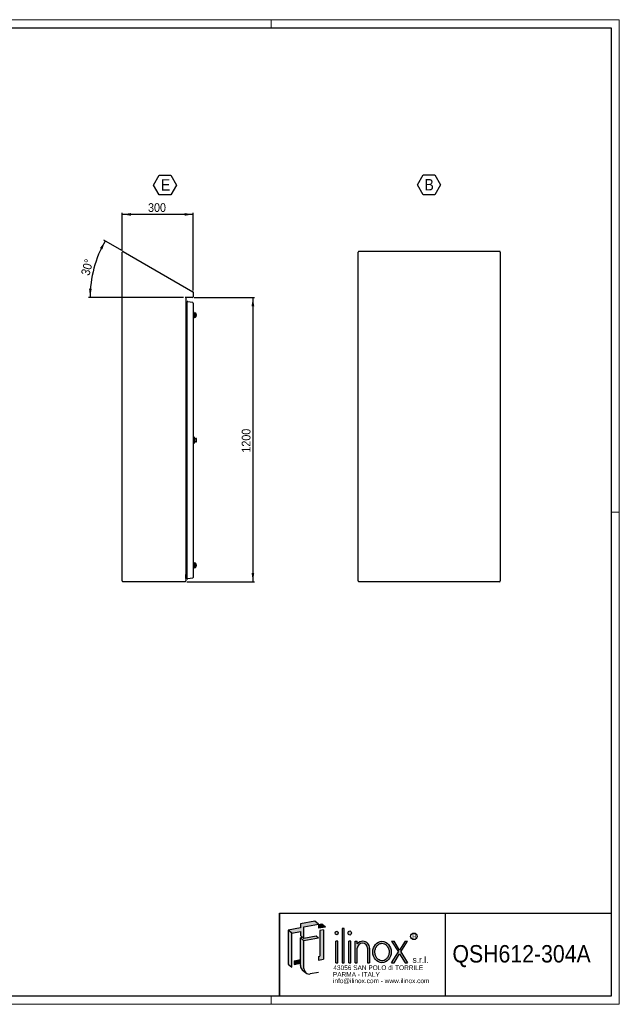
# Model space of a CAD drawing. Header units: millimetres. Extents: x 0 to 5887, y -1 to 4157.
# Tile 6 of 6: x 3356 to 5887, y -1 to 4157. Entities that reach past the tile are written whole.
import ezdxf
from ezdxf.enums import TextEntityAlignment as Align

# ---------------------------------------------------------------- set-up
doc = ezdxf.new("R2010")
doc.units = ezdxf.units.MM
doc.header["$LTSCALE"] = 7
doc.layers.add('FORMAT', color=7, linetype='Continuous')
doc.layers.add('SLD-0_1', color=7, linetype='Continuous')
doc.styles.add('SLDTEXTSTYLE0', font='arial.ttf', dxfattribs={"width": 0.9915611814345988})
doc.styles.add('SLDTEXTSTYLE1', font='txt')
doc.styles.add('SLDTEXTSTYLE2', font='txt', dxfattribs={"width": 0.913})
doc.styles.add('SLDTEXTSTYLE3', font='Gothic.ttf', dxfattribs={"width": 0.913})
doc.dimstyles.new('SLDDIMSTYLE4', dxfattribs={"dimtxt": 37.04166666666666, "dimasz": 37.04166666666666, "dimexe": 0, "dimexo": 0.0625, "dimgap": 9.260416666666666, "dimtad": 1, "dimrnd": 1e-09, "dimzin": 12, "dimdsep": 46, "dimtxsty": 'SLDTEXTSTYLE3', "dimsah": 1, "dimcen": 0.09, "dimadec": 0, "dimazin": 3, "dimtfac": 1, "dimtofl": 0, "dimtmove": 0, "dimatfit": 3, "dimfxl": 1, "dimfrac": 2, "dimtolj": 1, "dimtzin": 12, "dimarcsym": 0})
doc.dimstyles.new('SLDDIMSTYLE8', dxfattribs={"dimtxt": 37.04166666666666, "dimasz": 37.04166666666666, "dimexe": 0, "dimexo": 0.0625, "dimgap": 9.260416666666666, "dimtad": 1, "dimdec": 4, "dimlfac": 7, "dimzin": 12, "dimdsep": 46, "dimtxsty": 'SLDTEXTSTYLE3', "dimsah": 1, "dimcen": 0.09, "dimazin": 3, "dimtfac": 1, "dimtofl": 0, "dimtmove": 0, "dimatfit": 3, "dimfxl": 1, "dimfrac": 2, "dimtolj": 1, "dimtzin": 12, "dimarcsym": 0})

# ---------------------------------------------------------------- blocks, each defined once
blk = doc.blocks.new('SW_NOTE_0')
at = {"layer": 'SLD-0_1', "color": 0, "insert": (0, 23.77266393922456), "char_height": 18.44174918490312, "attachment_point": 1, "style": 'SLDTEXTSTYLE0'}
blk.add_mtext('R', dxfattribs=at)
blk = doc.blocks.new('SW_NOTE_0_1')
at = {"layer": 'SLD-0_1', "color": 0, "insert": (0, 33.79851562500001), "char_height": 26.46000000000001, "attachment_point": 1, "style": 'SLDTEXTSTYLE1'}
blk.add_mtext('s.r.l.', dxfattribs=at)
blk = doc.blocks.new('SW_NOTE_0_2')
at = {"layer": 'SLD-0_1', "color": 0, "insert": (0, 25.34888671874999), "char_height": 19.845, "attachment_point": 1, "style": 'SLDTEXTSTYLE1'}
blk.add_mtext('info@ilinox.com - www.ilinox.com', dxfattribs=at)
blk = doc.blocks.new('SW_NOTE_0_3')
at = {"layer": 'SLD-0_1', "color": 0, "insert": (0, 25.34888671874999), "char_height": 19.845, "attachment_point": 1, "style": 'SLDTEXTSTYLE1'}
blk.add_mtext('PARMA - ITALY', dxfattribs=at)
blk = doc.blocks.new('SW_NOTE_0_4')
at = {"layer": 'SLD-0_1', "color": 0, "insert": (0, 25.34888671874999), "char_height": 19.845, "attachment_point": 1, "style": 'SLDTEXTSTYLE1'}
blk.add_mtext('43056 SAN POLO di TORRILE', dxfattribs=at)
blk = doc.blocks.new('ILINOX_1')
h = blk.add_hatch(color=256)
h.dxf.hatch_style = 1
edge = h.paths.add_edge_path()
edge.add_ellipse((277.056189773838, 300.6180091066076), major_axis=(0, 7.768119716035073), ratio=0.8176290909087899, start_angle=0, end_angle=360)
edge = h.paths.add_edge_path()
edge.add_ellipse((332.277360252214, 300.6180091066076), major_axis=(0, 8.631244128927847), ratio=0.8176290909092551, start_angle=0, end_angle=360)
h = blk.add_hatch(color=256)
h.dxf.hatch_style = 1
edge = h.paths.add_edge_path()
edge.add_ellipse((468.3381377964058, 220.2244786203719), major_axis=(0, 45.48670638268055), ratio=0.8532216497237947, start_angle=0, end_angle=360)
edge = h.paths.add_edge_path(flags=16)
edge.add_spline(control_points=[(471.7465231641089, 183.7085425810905), (475.3654728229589, 184.2175892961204), (478.9417898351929, 185.5451646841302), (485.58397199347, 189.8082975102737), (488.6426780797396, 192.7512094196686), (493.6906180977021, 199.9457771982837), (495.671755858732, 204.1937190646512), (498.1450322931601, 213.3488131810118), (498.6344052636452, 218.2493419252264), (498.0166690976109, 227.8936153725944), (496.9101580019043, 232.6306837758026), (493.3315142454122, 241.1712779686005), (490.8640336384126, 244.9685937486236), (485.0598851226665, 251.089844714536), (481.7328250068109, 253.4136189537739), (475.0317459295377, 256.2907754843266), (471.6830351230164, 256.9793850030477), (468.3381377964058, 256.9793850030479), (465.6157624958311, 256.9793850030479), (462.8919520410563, 256.5235431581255), (456.7886965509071, 254.4216148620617), (453.4559186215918, 252.4493089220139), (447.4912810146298, 247.0494353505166), (444.8679446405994, 243.6199650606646), (440.8193722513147, 235.7252992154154), (439.3993163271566, 231.2650835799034), (438.0467998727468, 221.9905349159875), (438.1155656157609, 217.18208178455), (439.7295042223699, 207.9746832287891), (441.2731828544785, 203.5816165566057), (445.5312798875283, 195.8726070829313), (448.2400692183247, 192.5613651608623), (454.3280258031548, 187.4202740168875), (457.6988523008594, 185.5875375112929), (464.6428513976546, 183.4880774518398), (468.2192502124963, 183.2123912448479), (471.7465231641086, 183.7085425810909)], knot_values=[0, 0, 0, 0, 0.3815706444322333, 0.3815706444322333, 0.763141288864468, 0.763141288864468, 1.144711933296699, 1.144711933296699, 1.526282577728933, 1.526282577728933, 1.907853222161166, 1.907853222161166, 2.289423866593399, 2.289423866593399, 2.670994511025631, 2.670994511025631, 3.022148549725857, 3.022148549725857, 3.022148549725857, 3.307948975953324, 3.307948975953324, 3.679853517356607, 3.679853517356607, 4.05175805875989, 4.05175805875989, 4.423662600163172, 4.423662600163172, 4.795567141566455, 4.795567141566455, 5.167471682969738, 5.167471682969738, 5.53937622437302, 5.53937622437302, 5.911280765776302, 5.911280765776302, 6.283185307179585, 6.283185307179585, 6.283185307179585, 6.283185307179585], degree=3, periodic=0)
at = {"layer": 'SLD-0_1'}
for points in [[(87.93671693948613, 300.5134614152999), (123.8137587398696, 306.8395518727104), (123.8137587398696, 290.4639559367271), (133.4898470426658, 282.3447538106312), (138.8670798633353, 277.8327197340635), (138.8670798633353, 326.9595075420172), (200.1489724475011, 337.7651586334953), (185.0956513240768, 350.3963948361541), (123.8137587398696, 339.59074374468), (123.8137587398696, 322.1250947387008), (72.883395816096, 313.1446976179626)], [(200.1489724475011, 320.2995096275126), (229.8526787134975, 325.5370744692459), (214.7993575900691, 338.1683106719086), (200.1489724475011, 335.5850524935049)], [(72.88339581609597, 169.0394533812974), (87.93671693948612, 156.4082171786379), (87.93671693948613, 300.5134614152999), (72.883395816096, 313.1446976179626)], [(221.5274935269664, 189.6763091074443), (221.5274935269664, 313.8276942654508), (206.4741724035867, 311.3596278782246), (206.4741724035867, 202.3075453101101), (200.1489724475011, 201.4567377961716), (200.1489724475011, 186.171194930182)], [(300.405917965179, 174.7377722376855), (308.927632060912, 174.7377722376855), (308.927632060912, 320.114178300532), (300.405917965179, 320.114178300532)], [(138.8670798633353, 277.8327197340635), (133.4898470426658, 282.3447538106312), (123.8137587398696, 280.6385983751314), (138.8670798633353, 268.0073621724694), (200.1489724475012, 278.8130132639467), (190.4728841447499, 286.9322153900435)], [(272.795332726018, 174.7377722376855), (281.3170468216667, 174.7377722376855), (281.3170468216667, 265.7111850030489), (272.795332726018, 265.7111850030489)], [(328.0165032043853, 174.7377722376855), (336.5382173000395, 174.7377722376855), (336.5382173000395, 265.7111850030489), (328.0165032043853, 265.7111850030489)], [(537.4518791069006, 220.3307733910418), (508.9555525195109, 174.7377722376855), (519.2525782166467, 174.7377722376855), (542.6003919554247, 212.0933554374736), (565.9482056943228, 174.7377722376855), (576.2452313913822, 174.7377722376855), (547.7489048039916, 220.3307733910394), (576.1123596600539, 265.7111850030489), (565.8153339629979, 265.7111850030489), (542.6003919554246, 228.568191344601), (519.385449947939, 265.7111850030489), (509.0884242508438, 265.7111850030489)], [(97.76207450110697, 168.1176223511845), (123.8137587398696, 172.7112371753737), (123.8137587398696, 187.9967800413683), (97.76207450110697, 183.4031652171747)]]:
    blk.add_hatch(color=256, dxfattribs=at).paths.add_polyline_path(points, flags=0)
h = blk.add_hatch(color=256, dxfattribs=at)
edge = h.paths.add_edge_path(flags=0)
edge.add_arc((161.792914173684, 150.1459613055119), 22.92583431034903, 180, 229.9999999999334, ccw=False)
edge.add_line((138.8670798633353, 150.1459613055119), (138.8670798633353, 268.0073621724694))
edge.add_line((138.8670798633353, 268.0073621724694), (123.8137587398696, 280.6385983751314))
edge.add_line((123.8137587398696, 280.6385983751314), (123.8137587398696, 187.9967800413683))
edge.add_line((123.8137587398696, 187.9967800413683), (123.8137587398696, 172.7112371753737))
edge.add_line((123.8137587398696, 172.7112371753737), (123.8137587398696, 162.7771975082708))
edge.add_arc((146.7395930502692, 162.7771975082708), 22.92583431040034, 180, 230.0000000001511)
edge.add_line((132.0031508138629, 145.214989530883), (147.0564719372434, 132.5837533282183))
h = blk.add_hatch(color=256, dxfattribs=at)
edge = h.paths.add_edge_path(flags=0)
edge.add_arc((387.8878600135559, 237.6720169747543), 28.0406299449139, 356.7216528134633, 449.8209872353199)
edge.add_arc((387.8797325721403, 235.0707132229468), 30.64194639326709, 89.82098723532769, 140.7560060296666)
edge.add_line((364.148802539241, 254.4555484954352), (364.148802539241, 265.7111850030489))
edge.add_line((364.148802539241, 265.7111850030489), (355.627088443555, 265.7111850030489))
edge.add_line((355.627088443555, 265.7111850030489), (355.627088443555, 174.7377722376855))
edge.add_line((355.627088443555, 174.7377722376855), (364.148802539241, 174.7377722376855))
edge.add_line((364.148802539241, 174.7377722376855), (364.148802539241, 236.0685283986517))
edge.add_arc((385.7548450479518, 235.5778575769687), 21.61161333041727, 1.3009571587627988, 178.6990428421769, ccw=False)
edge.add_line((407.3608875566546, 236.0685283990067), (407.3608875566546, 174.7377722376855))
edge.add_line((407.3608875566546, 174.7377722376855), (415.8826014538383, 174.7377722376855))
edge.add_line((415.8826014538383, 174.7377722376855), (415.8826014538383, 236.0684648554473))
at = {"color": 7, "linetype": 'Continuous', "lineweight": 25}
for p, q in [((35.02435376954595, 34.43033197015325), (35.02435376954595, 384.4303319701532)), ((35.02435376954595, 384.4303319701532), (1435.024353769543, 384.4303319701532)), ((735.0243537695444, 384.4303319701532), (735.0243537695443, 34.43033197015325))]:
    blk.add_line(p, q, dxfattribs=at)
at = {"layer": 'SLD-0_1'}
for p, q in [((35.02435376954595, 384.4303319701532), (35.02435376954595, 34.43033197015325)), ((123.8137587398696, 306.8395518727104), (123.8137587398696, 290.4639559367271))]:
    blk.add_line(p, q, dxfattribs=at)
at = {"layer": 'SLD-0_1', "color": 7}
for p, q in [((185.0956513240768, 350.3963948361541), (123.8137587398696, 339.59074374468)), ((123.8137587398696, 339.59074374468), (123.8137587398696, 322.1250947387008)), ((138.8670798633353, 326.9595075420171), (200.1489724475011, 337.7651586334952)), ((200.1489724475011, 337.7651586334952), (185.0956513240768, 350.3963948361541)), ((214.7993575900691, 338.1683106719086), (200.1489724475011, 335.5850524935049)), ((200.1489724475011, 335.5850524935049), (200.1489724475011, 320.2995096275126)), ((229.8526787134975, 325.5370744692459), (214.7993575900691, 338.1683106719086)), ((123.8137587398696, 322.1250947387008), (72.88339581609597, 313.1446976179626)), ((87.93671693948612, 300.5134614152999), (72.88339581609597, 313.1446976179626)), ((72.88339581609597, 313.1446976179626), (72.88339581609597, 169.0394533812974)), ((87.93671693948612, 300.5134614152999), (123.8137587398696, 306.8395518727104)), ((87.93671693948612, 156.4082171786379), (87.93671693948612, 300.5134614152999)), ((138.8670798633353, 277.8327197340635), (138.8670798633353, 326.9595075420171)), ((229.8526787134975, 325.5370744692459), (200.1489724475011, 320.2995096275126)), ((221.5274935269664, 313.8276942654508), (206.4741724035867, 311.3596278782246)), ((206.4741724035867, 311.3596278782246), (206.4741724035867, 202.3075453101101)), ((221.5274935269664, 313.8276942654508), (221.5274935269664, 189.6763091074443)), ((308.927632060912, 320.114178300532), (300.405917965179, 320.114178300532)), ((300.405917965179, 320.114178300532), (300.405917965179, 174.7377722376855)), ((308.927632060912, 174.7377722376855), (308.927632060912, 320.114178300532)), ((138.8670798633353, 277.8327197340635), (123.8137587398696, 290.4639559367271)), ((133.4898470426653, 282.3447538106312), (123.8137587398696, 280.6385983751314)), ((138.8670798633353, 268.0073621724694), (123.8137587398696, 280.6385983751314)), ((123.8137587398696, 162.7771975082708), (123.8137587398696, 280.6385983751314)), ((190.4728841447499, 286.9322153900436), (138.8670798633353, 277.8327197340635)), ((200.1489724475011, 278.8130132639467), (138.8670798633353, 268.0073621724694)), ((138.8670798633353, 150.1459613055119), (138.8670798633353, 268.0073621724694)), ((200.1489724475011, 278.8130132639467), (190.4728841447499, 286.9322153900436)), ((281.3170468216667, 265.7111850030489), (272.795332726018, 265.7111850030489)), ((272.795332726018, 174.7377722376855), (272.795332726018, 265.7111850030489)), ((281.3170468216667, 174.7377722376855), (281.3170468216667, 265.7111850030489)), ((336.5382173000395, 265.7111850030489), (328.0165032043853, 265.7111850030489)), ((328.0165032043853, 174.7377722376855), (328.0165032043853, 265.7111850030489)), ((336.5382173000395, 174.7377722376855), (336.5382173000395, 265.7111850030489)), ((355.627088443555, 265.7111850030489), (364.148802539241, 265.7111850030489)), ((355.627088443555, 174.7377722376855), (355.627088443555, 265.7111850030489)), ((364.148802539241, 254.4555484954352), (364.148802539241, 265.7111850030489)), ((509.0884242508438, 265.7111850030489), (519.385449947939, 265.7111850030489)), ((509.0884242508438, 265.7111850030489), (537.4518791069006, 220.3307733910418)), ((542.6003919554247, 228.568191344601), (519.385449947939, 265.7111850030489)), ((565.8153339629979, 265.7111850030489), (542.6003919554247, 228.568191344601)), ((547.7489048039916, 220.3307733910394), (576.112359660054, 265.7111850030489)), ((565.8153339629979, 265.7111850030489), (576.112359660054, 265.7111850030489)), ((364.148802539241, 174.7377722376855), (364.148802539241, 236.0685283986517)), ((407.3608875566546, 236.0685283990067), (407.3608875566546, 174.7377722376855)), ((415.8826014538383, 236.0684648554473), (415.8826014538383, 174.7377722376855)), ((508.9555525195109, 174.7377722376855), (537.4518791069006, 220.3307733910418)), ((519.2525782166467, 174.7377722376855), (542.6003919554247, 212.0933554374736)), ((542.6003919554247, 212.0933554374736), (565.9482056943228, 174.7377722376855)), ((547.7489048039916, 220.3307733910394), (576.2452313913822, 174.7377722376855)), ((72.88339581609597, 169.0394533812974), (87.93671693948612, 156.4082171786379)), ((97.76207450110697, 183.4031652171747), (123.8137587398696, 187.9967800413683)), ((97.76207450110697, 183.4031652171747), (97.76207450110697, 168.1176223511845)), ((97.76207450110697, 168.1176223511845), (123.8137587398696, 172.7112371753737)), ((200.1489724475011, 201.4567377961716), (206.4741724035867, 202.3075453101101)), ((200.1489724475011, 201.4567377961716), (200.1489724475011, 186.171194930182)), ((200.1489724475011, 186.171194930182), (221.5274935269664, 189.6763091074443)), ((272.795332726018, 174.7377722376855), (281.3170468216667, 174.7377722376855)), ((300.405917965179, 174.7377722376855), (308.927632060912, 174.7377722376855)), ((328.0165032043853, 174.7377722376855), (336.5382173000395, 174.7377722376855)), ((355.627088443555, 174.7377722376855), (364.148802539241, 174.7377722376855)), ((407.3608875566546, 174.7377722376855), (415.8826014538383, 174.7377722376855)), ((508.9555525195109, 174.7377722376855), (519.2525782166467, 174.7377722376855)), ((565.9482056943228, 174.7377722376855), (576.2452313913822, 174.7377722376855)), ((132.0031508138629, 145.214989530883), (147.0564719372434, 132.5837533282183)), ((200.1489724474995, 133.6296669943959), (165.7739435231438, 127.5684219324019))]:
    blk.add_line(p, q, dxfattribs=at)
blk.add_circle((603.2316150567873, 286.4795163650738), 13.90713702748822, dxfattribs=at)
for centre, radius, start, end in [((387.8797325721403, 235.0707132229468), 30.64194639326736, 89.82098723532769, 140.7560060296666), ((385.7548450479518, 235.5778575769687), 21.61161333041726, 1.300957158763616, 178.6990428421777), ((387.8878600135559, 237.6720169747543), 28.04062994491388, 356.7216528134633, 89.82098723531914), ((146.7395930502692, 162.7771975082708), 22.92583431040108, 180, 230.0000000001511), ((161.792914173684, 150.1459613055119), 22.92583431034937, 180, 279.9999999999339)]:
    blk.add_arc(centre, radius, start, end, dxfattribs=at)
for centre, major_axis, ratio in [((277.056189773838, 300.6180091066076), (0, 7.768119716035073), 0.8176290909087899), ((332.277360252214, 300.6180091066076), (0, 8.631244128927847), 0.8176290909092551), ((468.3381377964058, 220.2244786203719), (0, 45.48670638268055), 0.8532216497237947)]:
    blk.add_ellipse(centre, major_axis=major_axis, ratio=ratio, dxfattribs=at)
blk.add_open_spline([(471.7465231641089, 183.7085425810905), (475.3654728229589, 184.2175892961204), (478.9417898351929, 185.5451646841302), (485.58397199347, 189.8082975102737), (488.6426780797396, 192.7512094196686), (493.6906180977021, 199.9457771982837), (495.671755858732, 204.1937190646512), (498.1450322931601, 213.3488131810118), (498.6344052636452, 218.2493419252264), (498.0166690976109, 227.8936153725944), (496.9101580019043, 232.6306837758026), (493.3315142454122, 241.1712779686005), (490.8640336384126, 244.9685937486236), (485.0598851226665, 251.089844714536), (481.7328250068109, 253.4136189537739), (475.0317459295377, 256.2907754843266), (471.6830351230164, 256.9793850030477), (468.3381377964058, 256.9793850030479), (465.6157624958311, 256.9793850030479), (462.8919520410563, 256.5235431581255), (456.7886965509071, 254.4216148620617), (453.4559186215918, 252.4493089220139), (447.4912810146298, 247.0494353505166), (444.8679446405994, 243.6199650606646), (440.8193722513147, 235.7252992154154), (439.3993163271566, 231.2650835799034), (438.0467998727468, 221.9905349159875), (438.1155656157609, 217.18208178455), (439.7295042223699, 207.9746832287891), (441.2731828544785, 203.5816165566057), (445.5312798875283, 195.8726070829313), (448.2400692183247, 192.5613651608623), (454.3280258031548, 187.4202740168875), (457.6988523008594, 185.5875375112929), (464.6428513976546, 183.4880774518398), (468.2192502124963, 183.2123912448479), (471.7465231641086, 183.7085425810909)], degree=3, knots=[0, 0, 0, 0, 0.3815706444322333, 0.3815706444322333, 0.763141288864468, 0.763141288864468, 1.144711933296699, 1.144711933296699, 1.526282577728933, 1.526282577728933, 1.907853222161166, 1.907853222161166, 2.289423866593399, 2.289423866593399, 2.670994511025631, 2.670994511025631, 3.022148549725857, 3.022148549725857, 3.022148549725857, 3.307948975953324, 3.307948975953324, 3.679853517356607, 3.679853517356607, 4.05175805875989, 4.05175805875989, 4.423662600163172, 4.423662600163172, 4.795567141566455, 4.795567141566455, 5.167471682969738, 5.167471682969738, 5.53937622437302, 5.53937622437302, 5.911280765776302, 5.911280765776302, 6.283185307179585, 6.283185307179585, 6.283185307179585, 6.283185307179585], dxfattribs=at)
for name, p in [('SW_NOTE_0', (595.7835670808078, 271.8548296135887)), ('SW_NOTE_0_1', (597.4101656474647, 166.8919915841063)), ('SW_NOTE_0_4', (263.0364078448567, 138.5616497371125)), ('SW_NOTE_0_3', (261.2503578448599, 109.9679849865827)), ('SW_NOTE_0_2', (261.5480328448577, 83.2599572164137))]:
    blk.add_blockref(name, p, dxfattribs=at)
at = {"layer": 'SLD-0_1', "color": 7, "style": 'SLDTEXTSTYLE2', "width": 0.913}
blk.add_attdef('AUTOATTR0', text='', height=73.5, dxfattribs=at).set_placement((765.7167785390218, 154.0113326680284), align=Align.BOTTOM_LEFT)
blk = doc.blocks.new('SW_NOTE_0_7')
at = {"layer": 'FORMAT', "color": 0}
for p, q in [((-30.20266419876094, 36.93920752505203), (-5.894077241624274, 79.04291519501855)), ((-5.894077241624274, 79.04291519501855), (42.72309667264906, 79.04291519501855)), ((42.72309667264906, 79.04291519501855), (67.03168362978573, 36.93920752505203)), ((-5.894077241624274, -5.164500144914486), (-30.20266419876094, 36.93920752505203)), ((67.03168362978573, 36.93920752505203), (42.72309667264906, -5.164500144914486)), ((42.72309667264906, -5.164500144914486), (-5.894077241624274, -5.164500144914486))]:
    blk.add_line(p, q, dxfattribs=at)
at = {"layer": 'FORMAT', "color": 0, "insert": (0, 61.50942382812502), "char_height": 48.15416666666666, "attachment_point": 1, "style": 'SLDTEXTSTYLE3'}
blk.add_mtext('B', dxfattribs=at)
blk = doc.blocks.new('SW_NOTE_0_8')
at = {"layer": 'FORMAT', "color": 0}
for p, q in [((-31.40651853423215, 36.93920752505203), (-7.097931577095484, 79.04291519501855)), ((-7.097931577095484, 79.04291519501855), (41.51924233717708, 79.04291519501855)), ((41.51924233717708, 79.04291519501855), (65.82782929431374, 36.93920752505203)), ((-7.097931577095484, -5.164500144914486), (-31.40651853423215, 36.93920752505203)), ((65.82782929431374, 36.93920752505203), (41.51924233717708, -5.164500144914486)), ((41.51924233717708, -5.164500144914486), (-7.097931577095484, -5.164500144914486))]:
    blk.add_line(p, q, dxfattribs=at)
at = {"layer": 'FORMAT', "color": 0, "insert": (0, 61.50942382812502), "char_height": 48.15416666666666, "attachment_point": 1, "style": 'SLDTEXTSTYLE3'}
blk.add_mtext('E', dxfattribs=at)
blk = doc.blocks.new('_D_16')
at = {"layer": 'FORMAT'}
for p, q in [((4092.929346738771, 2984.160521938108), (4347.404163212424, 2984.160521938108)), ((4340.404163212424, 2984.160521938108), (4340.404163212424, 1784.160521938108)), ((4060.929346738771, 1784.160521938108), (4347.404163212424, 1784.160521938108))]:
    blk.add_line(p, q, dxfattribs=at)
for points in [[(4340.404163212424, 2984.160521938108), (4334.705445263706, 2947.118855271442), (4346.102881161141, 2947.118855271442)], [(4340.404163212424, 1784.160521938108), (4346.102881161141, 1821.202188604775), (4334.705445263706, 1821.202188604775)]]:
    blk.add_solid(points, dxfattribs=at)
at = {"layer": 'FORMAT', "insert": (4293.08922262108, 2329.421167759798), "char_height": 37.04166666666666, "attachment_point": 1, "rotation": 90.00000000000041, "style": 'SLDTEXTSTYLE3'}
blk.add_mtext('1200', dxfattribs=at)
blk = doc.blocks.new('_D_17')
at = {"layer": 'FORMAT'}
for p, q in [((3788.929346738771, 3182.969450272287), (3788.929346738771, 3342.165602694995)), ((4088.929346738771, 3335.165602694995), (3788.929346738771, 3335.165602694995)), ((4088.929346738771, 3013.228471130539), (4088.929346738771, 3342.165602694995))]:
    blk.add_line(p, q, dxfattribs=at)
for points in [[(3788.929346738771, 3335.165602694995), (3825.971013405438, 3329.466884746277), (3825.971013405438, 3340.864320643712)], [(4088.929346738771, 3335.165602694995), (4051.887680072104, 3340.864320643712), (4051.887680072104, 3329.466884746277)]]:
    blk.add_solid(points, dxfattribs=at)
at = {"layer": 'FORMAT', "insert": (3897.874831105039, 3382.480543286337), "char_height": 37.04166666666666, "attachment_point": 1, "style": 'SLDTEXTSTYLE3'}
blk.add_mtext('300', dxfattribs=at)
blk = doc.blocks.new('_D_18')
at = {"layer": 'FORMAT'}
for p, q in [((3787.36716891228, 3182.067526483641), (3710.883381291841, 3226.225461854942)), ((4047.861131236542, 2984.160521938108), (3646.022276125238, 2984.160521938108))]:
    blk.add_line(p, q, dxfattribs=at)
blk.add_arc((4130.152155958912, 2984.160521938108), 477.1298798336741, 150.0000000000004, 180, dxfattribs=at)
for points in [[(3716.945559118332, 3222.725461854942), (3694.639148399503, 3192.609278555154), (3704.722921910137, 3187.297117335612)], [(3653.022276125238, 2984.160521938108), (3660.151334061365, 3020.953686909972), (3648.762449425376, 3021.395107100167)]]:
    blk.add_solid(points, dxfattribs=at)
at = {"layer": 'FORMAT', "insert": (3613.937008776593, 3083.918551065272), "char_height": 37.04166666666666, "attachment_point": 1, "rotation": 75.00000000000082, "style": 'SLDTEXTSTYLE3'}
blk.add_mtext('30°', dxfattribs=at)

msp = doc.modelspace()

# ---------------------------------------------------------------- linework, layer by layer
at = {"color": 7, "linetype": 'Continuous', "lineweight": 18}
for p, q in [((5887.024353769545, 4157.430331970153), (0.024353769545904, 4157.430331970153)), ((4417.024353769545, 4122.430331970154), (4417.024353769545, 4157.430331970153)), ((5887.024353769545, -0.5696680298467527), (5887.024353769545, 4157.430331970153)), ((5887.024353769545, 2078.430331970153), (5852.024353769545, 2078.430331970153)), ((5852.024353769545, 34.43033197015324), (35.02435376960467, 34.43033197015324)), ((4417.024353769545, 34.43033197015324), (4417.024353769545, -0.5696680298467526)), ((5852.024353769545, 34.43033197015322), (4452.024353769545, 34.43033197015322)), ((0.0243537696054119, -0.5696680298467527), (5887.024353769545, -0.5696680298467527))]:
    msp.add_line(p, q, dxfattribs=at)
at = {"color": 7, "linetype": 'Continuous', "lineweight": 25}
for p, q in [((35.02435376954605, 4122.430331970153), (5852.024353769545, 4122.430331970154)), ((5852.024353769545, 4122.430331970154), (5852.024353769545, 34.43033197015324)), ((3788.92934673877, 1787.160521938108), (3788.92934673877, 3175.969450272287)), ((3793.42934673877, 3178.56752648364), (4087.42934673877, 3008.826547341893)), ((4784.839927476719, 1787.160521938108), (4784.839927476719, 3175.969450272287)), ((5381.839927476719, 3178.969450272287), (4787.839927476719, 3178.969450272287)), ((5384.839927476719, 3175.969450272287), (5384.839927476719, 1787.160521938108)), ((4088.92934673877, 3006.228471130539), (4088.92934673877, 2987.160521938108)), ((4085.92934673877, 2984.160521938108), (4054.861131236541, 2984.160521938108)), ((4056.92934673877, 2982.660521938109), (4056.92934673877, 1787.160521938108)), ((4056.982779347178, 2966.202646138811), (4056.92934673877, 2948.439791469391)), ((4056.929346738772, 2955.625836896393), (4056.950943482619, 2955.619299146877)), ((4056.982779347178, 2966.202646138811), (4056.982779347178, 2031.660521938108)), ((4061.988584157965, 2963.926888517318), (4056.982779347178, 2966.202646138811)), ((4061.988584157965, 2964.427112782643), (4061.988584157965, 1798.893931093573)), ((4065.509528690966, 2967.38153604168), (4085.241119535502, 2963.902324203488)), ((4087.720175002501, 2960.947900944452), (4087.720175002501, 1802.373142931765)), ((4089.2201750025, 2924.165521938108), (4087.720175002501, 2924.165521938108)), ((4091.720175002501, 2921.665521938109), (4089.2201750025, 2924.165521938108)), ((4089.2201750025, 2924.165521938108), (4089.2201750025, 2896.165521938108)), ((4091.720175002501, 2898.665521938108), (4091.720175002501, 2921.665521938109)), ((4092.420175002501, 2919.915520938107), (4092.420175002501, 2900.415522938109)), ((4097.520175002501, 2918.665521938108), (4094.58623851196, 2918.665521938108)), ((4097.520175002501, 2915.64274751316), (4094.9201750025, 2915.64274751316)), ((4094.9201750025, 2915.64274751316), (4094.9201750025, 2904.688296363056)), ((4100.520175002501, 2910.165521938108), (4100.520175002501, 2915.665521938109)), ((4087.720175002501, 2896.165521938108), (4089.2201750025, 2896.165521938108)), ((4089.2201750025, 2896.165521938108), (4091.720175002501, 2898.665521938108)), ((4094.58623851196, 2901.665521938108), (4097.520175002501, 2901.665521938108)), ((4094.9201750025, 2904.688296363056), (4097.520175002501, 2904.688296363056)), ((4100.520175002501, 2904.665521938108), (4100.520175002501, 2910.165521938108)), ((4089.253742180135, 2391.710521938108), (4087.720175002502, 2391.710521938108)), ((4087.720175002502, 2386.293097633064), (4089.253742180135, 2386.293097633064)), ((4089.253742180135, 2377.127946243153), (4087.720175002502, 2377.127946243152)), ((4087.720175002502, 2371.710521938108), (4089.253742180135, 2371.710521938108)), ((4090.753742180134, 2395.710521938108), (4089.253742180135, 2395.710521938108)), ((4089.253742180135, 2395.710521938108), (4089.253742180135, 2381.710521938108)), ((4089.253742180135, 2381.710521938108), (4089.253742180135, 2367.710521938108)), ((4093.253742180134, 2393.210521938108), (4090.753742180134, 2395.710521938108)), ((4090.753742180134, 2395.710521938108), (4090.753742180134, 2367.710521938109)), ((4090.753742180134, 2367.710521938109), (4093.253742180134, 2370.210521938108)), ((4093.253742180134, 2381.710521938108), (4093.253742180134, 2393.210521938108)), ((4093.253742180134, 2370.210521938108), (4093.253742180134, 2381.710521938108)), ((4093.953742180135, 2391.460520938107), (4093.953742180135, 2371.960522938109)), ((4096.453742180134, 2390.210521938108), (4096.119805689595, 2390.210521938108)), ((4096.119805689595, 2373.210521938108), (4096.453742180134, 2373.210521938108)), ((4096.453742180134, 2390.210521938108), (4096.453742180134, 2388.210521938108)), ((4096.453742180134, 2388.210521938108), (4099.053742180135, 2388.210521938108)), ((4096.453742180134, 2375.210521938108), (4096.453742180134, 2373.210521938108)), ((4099.053742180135, 2375.210521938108), (4096.453742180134, 2375.210521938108)), ((4102.053742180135, 2376.210522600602), (4102.053742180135, 2387.210521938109)), ((4089.253742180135, 2367.710521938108), (4090.753742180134, 2367.710521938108)), ((4056.982779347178, 2031.660521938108), (4056.982779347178, 1797.118397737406)), ((4089.2201750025, 1867.155521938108), (4087.720175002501, 1867.155521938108)), ((4087.720175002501, 1839.155521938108), (4089.2201750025, 1839.155521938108)), ((4091.720175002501, 1864.655521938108), (4089.2201750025, 1867.155521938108)), ((4089.2201750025, 1867.155521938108), (4089.2201750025, 1839.155521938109)), ((4089.2201750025, 1839.155521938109), (4091.720175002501, 1841.655521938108)), ((4091.720175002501, 1841.655521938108), (4091.720175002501, 1864.655521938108)), ((4092.420175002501, 1862.905520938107), (4092.420175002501, 1843.405522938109)), ((4097.520175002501, 1861.655521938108), (4094.58623851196, 1861.655521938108)), ((4094.58623851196, 1844.655521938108), (4097.520175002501, 1844.655521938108)), ((4094.9201750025, 1858.63274751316), (4094.9201750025, 1847.678296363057)), ((4097.520175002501, 1858.63274751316), (4094.9201750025, 1858.63274751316)), ((4094.9201750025, 1847.678296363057), (4097.520175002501, 1847.678296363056)), ((4100.520175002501, 1847.655521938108), (4100.520175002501, 1858.655521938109)), ((4056.982779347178, 1797.118397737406), (4056.92934673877, 1814.881252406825)), ((4056.929346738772, 1807.695206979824), (4056.950943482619, 1807.70174472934)), ((4061.988584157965, 1799.394155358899), (4056.982779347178, 1797.118397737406)), ((4085.241119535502, 1799.418719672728), (4065.509528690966, 1795.939507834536)), ((4049.367645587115, 1784.160521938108), (3791.92934673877, 1784.160521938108)), ((4053.92934673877, 1784.160521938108), (4049.367645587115, 1784.160521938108)), ((5381.839927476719, 1784.160521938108), (4787.839927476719, 1784.160521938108)), ((5852.024353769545, 34.43033197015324), (35.02435376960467, 34.43033197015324)), ((5852.024353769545, 34.43033197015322), (4452.024353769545, 34.43033197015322))]:
    msp.add_line(p, q, dxfattribs=at)
for centre, radius, start, end in [((3791.92934673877, 3175.969450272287), 3.000000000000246, 60.00000000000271, 180), ((4787.839927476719, 3175.969450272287), 3.000000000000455, 90, 180), ((5381.839927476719, 3175.969450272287), 3.000000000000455, 0, 90), ((4085.92934673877, 3006.228471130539), 3.000000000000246, 0, 60.00000000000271), ((4058.42934673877, 2982.660521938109), 1.500000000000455, 90, 180), ((4064.988584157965, 2964.427112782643), 3, 79.9999999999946, 180), ((4084.720175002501, 2960.947900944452), 3.000000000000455, 0, 79.9999999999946), ((4085.92934673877, 2987.160521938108), 3, 270.0000000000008, 0), ((4091.1701750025, 2919.415521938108), 1.250000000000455, 0, 63.89611886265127), ((4092.421175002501, 2919.415521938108), 0.5000000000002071, 30.00000000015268, 90.11459163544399), ((4094.58623851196, 2920.665521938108), 2, 210.0000000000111, 270.0000000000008), ((4097.520175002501, 2915.665521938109), 3, 0, 90), ((4091.1701750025, 2900.915521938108), 1.250000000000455, 296.1038811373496, 0), ((4092.421175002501, 2900.915521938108), 0.4999999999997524, 269.8854083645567, 329.9999999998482), ((4094.58623851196, 2899.665521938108), 2, 90, 149.9999999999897), ((4097.520175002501, 2904.665521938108), 3, 270.0000000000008, 0), ((4092.703742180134, 2390.960521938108), 1.250000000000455, 0, 63.89611886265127), ((4092.703742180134, 2372.460521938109), 1.250000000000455, 296.1038811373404, 0), ((4093.954742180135, 2390.960521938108), 0.4999999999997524, 30.00000000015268, 90.11459163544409), ((4093.954742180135, 2372.460521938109), 0.5000000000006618, 269.885408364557, 329.999999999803), ((4096.119805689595, 2392.210521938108), 2, 210.0000000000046, 270.0000000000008), ((4096.119805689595, 2371.210521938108), 2, 90, 149.9999999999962), ((4099.053742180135, 2387.210521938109), 3, 0, 19.49920840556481), ((4099.053742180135, 2376.210521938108), 3, 340.5309534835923, 0), ((4091.1701750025, 1862.405521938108), 1.250000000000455, 0, 63.89611886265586), ((4091.1701750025, 1843.905521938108), 1.250000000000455, 296.1038811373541, 0), ((4092.421175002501, 1862.405521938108), 0.5000000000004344, 30.00000000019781, 90.11459163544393), ((4092.421175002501, 1843.905521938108), 0.4999999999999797, 269.8854083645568, 329.9999999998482), ((4094.58623851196, 1863.655521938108), 2.000000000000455, 210.0000000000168, 270.0000000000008), ((4094.58623851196, 1842.655521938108), 2, 90, 149.9999999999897), ((4097.520175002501, 1858.655521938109), 3, 0, 90), ((4097.520175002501, 1847.655521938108), 3, 270.0000000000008, 0), ((4064.988584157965, 1798.893931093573), 3.000000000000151, 180, 280.0000000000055), ((4084.720175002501, 1802.373142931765), 3.000000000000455, 280.0000000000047, 0), ((3791.92934673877, 1787.160521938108), 3.000000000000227, 180, 270.0000000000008), ((4053.92934673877, 1787.160521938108), 3.000000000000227, 270.0000000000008, 0), ((4787.839927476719, 1787.160521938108), 3.000000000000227, 180, 270.0000000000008), ((5381.839927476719, 1787.160521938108), 3.000000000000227, 270.0000000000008, 0)]:
    msp.add_arc(centre, radius, start, end, dxfattribs=at)
for points, knots in [([(4097.520175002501, 2915.64274751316), (4097.687831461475, 2915.629780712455), (4098.074023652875, 2915.599912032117), (4098.652671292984, 2915.329927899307), (4099.294181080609, 2914.772384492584), (4099.957689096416, 2913.648613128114), (4100.294104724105, 2912.019349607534), (4100.371124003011, 2910.253103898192), (4100.309345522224, 2908.621384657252), (4100.091105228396, 2907.255802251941), (4099.657497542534, 2906.121304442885), (4099.097778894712, 2905.340568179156), (4098.386246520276, 2904.836963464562), (4097.842094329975, 2904.693394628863), (4097.552393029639, 2904.688806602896), (4097.520175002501, 2904.688296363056)], [0, 0, 0, 0, 0.0369264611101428, 0.0850591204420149, 0.1377155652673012, 0.2227588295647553, 0.3675852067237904, 0.4999338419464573, 0.6129937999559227, 0.727786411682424, 0.8034010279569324, 0.8794997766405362, 0.9360221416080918, 0.992884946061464, 1, 1, 1, 1]), ([(4101.882079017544, 2388.210521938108), (4101.882109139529, 2388.210521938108), (4101.910142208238, 2388.210521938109), (4101.829451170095, 2388.210521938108), (4101.62695591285, 2388.210521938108), (4101.190554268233, 2388.210521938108), (4100.631444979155, 2388.210521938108), (4099.919789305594, 2388.210521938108), (4099.375662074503, 2388.210521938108), (4099.085960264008, 2388.210521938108), (4099.053742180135, 2388.210521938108)], [0, 0, 0, 0, 0.0002431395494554, 0.2262781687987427, 0.4557772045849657, 0.6069496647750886, 0.759090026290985, 0.8720923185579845, 0.985775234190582, 1, 1, 1, 1]), ([(4099.053742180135, 2375.210521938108), (4099.221395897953, 2375.210521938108), (4099.607581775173, 2375.210521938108), (4100.18628983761, 2375.210521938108), (4100.827481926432, 2375.210521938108), (4101.493466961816, 2375.210521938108), (4101.813641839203, 2375.210521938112), (4101.909359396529, 2375.210521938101), (4101.882167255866, 2375.210521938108), (4101.882166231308, 2375.210521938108)], [0, 0, 0, 0, 0.0738619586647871, 0.170139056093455, 0.2754648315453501, 0.4455721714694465, 0.7352603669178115, 0.9999900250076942, 1, 1, 1, 1]), ([(4097.520175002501, 1858.63274751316), (4097.687831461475, 1858.619780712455), (4098.074023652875, 1858.589912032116), (4098.652671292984, 1858.319927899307), (4099.294181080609, 1857.762384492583), (4099.957689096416, 1856.638613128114), (4100.294104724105, 1855.009349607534), (4100.371124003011, 1853.243103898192), (4100.309345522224, 1851.611384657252), (4100.091105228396, 1850.245802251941), (4099.657497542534, 1849.111304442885), (4099.097778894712, 1848.330568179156), (4098.386246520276, 1847.826963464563), (4097.842094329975, 1847.683394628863), (4097.552393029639, 1847.678806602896), (4097.520175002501, 1847.678296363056)], [0, 0, 0, 0, 0.0369264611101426, 0.0850591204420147, 0.1377155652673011, 0.2227588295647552, 0.3675852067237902, 0.4999338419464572, 0.6129937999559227, 0.727786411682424, 0.8034010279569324, 0.8794997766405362, 0.9360221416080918, 0.992884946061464, 1, 1, 1, 1])]:
    msp.add_open_spline(points, degree=3, knots=knots, dxfattribs=at)

# ---------------------------------------------------------------- block references
at = {"layer": 'FORMAT'}
for name, p in [('SW_NOTE_0_8', (3952.414091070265, 3422.305599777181)), ('SW_NOTE_0_7', (5065.104760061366, 3423.015538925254))]:
    msp.add_blockref(name, p, dxfattribs=at)
at = {"layer": 'SLD-0_1'}
msp.add_blockref('ILINOX_1', (4417, 0), dxfattribs=at).add_auto_attribs({'AUTOATTR0': 'QSH612-304A'})

# ---------------------------------------------------------------- dimensions: what is measured, and where the dimension line sits
at = {"layer": 'FORMAT'}
dim = msp.add_linear_dim(base=(3788.929346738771, 3335.165602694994), p1=(4088.929346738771, 3006.228471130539), p2=(3788.929346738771, 3175.969450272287), dimstyle='SLDDIMSTYLE4', dxfattribs=at)
dim.commit()
dim.dimension.update_dxf_attribs({"geometry": '_D_17', "text_midpoint": (3938.929346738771, 3335.165602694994), "dimtype": 160})
dim = msp.add_angular_dim_2l(base=(3669.280082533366, 3107.650821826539), line1=((3793.429346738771, 3178.56752648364), (4087.429346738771, 3008.826547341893)), line2=((4085.929346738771, 2984.160521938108), (4054.861131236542, 2984.160521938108)), dimstyle='SLDDIMSTYLE8', dxfattribs=at)
dim.commit()
dim.dimension.update_dxf_attribs({"geometry": '_D_18', "text_midpoint": (3669.280082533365, 3107.650821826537), "dimtype": 162})
dim = msp.add_linear_dim(base=(4340.404163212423, 1784.160521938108), p1=(4085.929346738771, 2984.160521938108), p2=(4053.929346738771, 1784.160521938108), angle=90.0000000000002, dimstyle='SLDDIMSTYLE4', dxfattribs=at)
dim.commit()
dim.dimension.update_dxf_attribs({"geometry": '_D_16', "text_midpoint": (4340.404163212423, 2384.160521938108), "dimtype": 160})

doc.saveas('drawing.dxf')
